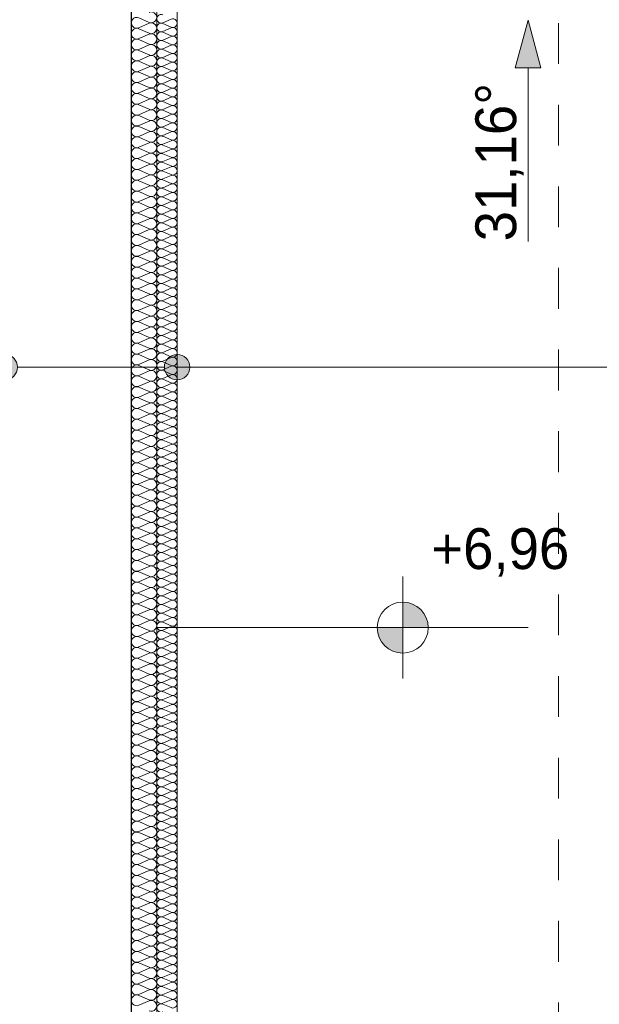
# Model space of a CAD drawing. Extents: x -440864 to -355682, y 13652 to 155872.
# Tile 77 of 179: x -415132 to -412860, y 65138 to 68998. Entities that reach past the tile are written whole.
import ezdxf

# ---------------------------------------------------------------- set-up
doc = ezdxf.new("R2010")
doc.units = 0
doc.header["$MEASUREMENT"] = 0
doc.linetypes.add('Przerywana', pattern=[320, 160, -160])
for name, color, linetype in [('#podkład', 252, 'Continuous'), ('Arch ocieplenie', 252, 'Continuous'), ('Arch opisy', 252, 'Continuous'), ('INWENT DACH', 252, 'Continuous'), ('Inwent Izolacje', 252, 'Continuous'), ('INWENT RZĘDNE', 252, 'Continuous')]:
    doc.layers.add(name, color=color, linetype=linetype)
for name, color, linetype, lineweight in [('0_Nr_Pióra__21', 252, 'Continuous', 9), ('Arch ocieplenie_Nr_Pióra__44', 252, 'Continuous', 13), ('Arch opisy_Nr_Pióra__21', 252, 'Continuous', 9), ('Arch wykończenie_Nr_Pióra__3', 252, 'Continuous', 18), ('INWENT DACH_Nr_Pióra__21', 252, 'Continuous', 9), ('Inwent Izolacje_Nr_Pióra__44', 252, 'Continuous', 13), ('INWENT OPISY_Nr_Pióra__21', 252, 'Continuous', 9), ('INWENT RZĘDNE_Nr_Pióra__21', 252, 'Continuous', 9), ('INWENT.ŚCIANY_Nr_Pióra__1', 252, 'Continuous', 25), ('INWENT.ŚCIANY_Nr_Pióra__2', 252, 'Continuous', 13)]:
    doc.layers.add(name, color=color, linetype=linetype, lineweight=lineweight)
doc.styles.add('GENERATED_STYLE_2', font='txt')

# ---------------------------------------------------------------- blocks, each defined once
blk = doc.blocks.new('Izolacja cieplna 14_186', base_point=(-414594.9, 57732.6))
at = {"layer": 'Arch ocieplenie_Nr_Pióra__44', "linetype": 'Continuous'}
for p, q in [((-414571.1, 70133.9), (-414538.8, 70148)), ((-414538.8, 70116.8), (-414571.1, 70131)), ((-414571.1, 70099.8), (-414538.8, 70114)), ((-414538.8, 70082.8), (-414571.1, 70097)), ((-414571.1, 70065.8), (-414538.8, 70080)), ((-414538.8, 70048.8), (-414571.1, 70063)), ((-414571.1, 70031.8), (-414538.8, 70045.9)), ((-414538.8, 70014.8), (-414571.1, 70028.9)), ((-414571.1, 69997.8), (-414538.8, 70011.9)), ((-414538.8, 69980.8), (-414571.1, 69994.9)), ((-414571.1, 69963.8), (-414538.8, 69977.9)), ((-414538.8, 69946.8), (-414571.1, 69960.9)), ((-414571.1, 69929.7), (-414538.8, 69943.9)), ((-414538.8, 69912.7), (-414571.1, 69926.9)), ((-414571.1, 69895.7), (-414538.8, 69909.9)), ((-414538.8, 69878.7), (-414571.1, 69892.9)), ((-414571.1, 69861.7), (-414538.8, 69875.9)), ((-414538.8, 69844.7), (-414571.1, 69858.8)), ((-414571.1, 69827.7), (-414538.8, 69841.8)), ((-414538.8, 69810.7), (-414571.1, 69824.8)), ((-414571.1, 69793.7), (-414538.8, 69807.8)), ((-414538.8, 69776.7), (-414571.1, 69790.8)), ((-414571.1, 69759.6), (-414538.8, 69773.8)), ((-414538.8, 69742.6), (-414571.1, 69756.8)), ((-414571.1, 69725.6), (-414538.8, 69739.8)), ((-414538.8, 69708.6), (-414571.1, 69722.8)), ((-414571.1, 69691.6), (-414538.8, 69705.8)), ((-414538.8, 69674.6), (-414571.1, 69688.8)), ((-414571.1, 69657.6), (-414538.8, 69671.7)), ((-414538.8, 69640.6), (-414571.1, 69654.7)), ((-414571.1, 69623.6), (-414538.8, 69637.7)), ((-414538.8, 69606.6), (-414571.1, 69620.7)), ((-414571.1, 69589.6), (-414538.8, 69603.7)), ((-414538.8, 69572.5), (-414571.1, 69586.7)), ((-414571.1, 69555.5), (-414538.8, 69569.7)), ((-414538.8, 69538.5), (-414571.1, 69552.7)), ((-414571.1, 69521.5), (-414538.8, 69535.7)), ((-414538.8, 69504.5), (-414571.1, 69518.7)), ((-414571.1, 69487.5), (-414538.8, 69501.6)), ((-414538.8, 69470.5), (-414571.1, 69484.6)), ((-414571.1, 69453.5), (-414538.8, 69467.6)), ((-414538.8, 69436.5), (-414571.1, 69450.6)), ((-414571.1, 69419.5), (-414538.8, 69433.6)), ((-414538.8, 69402.5), (-414571.1, 69416.6)), ((-414571.1, 69385.4), (-414538.8, 69399.6)), ((-414538.8, 69368.4), (-414571.1, 69382.6)), ((-414571.1, 69351.4), (-414538.8, 69365.6)), ((-414538.8, 69334.4), (-414571.1, 69348.6)), ((-414571.1, 69317.4), (-414538.8, 69331.6)), ((-414538.8, 69300.4), (-414571.1, 69314.5)), ((-414571.1, 69283.4), (-414538.8, 69297.5)), ((-414538.8, 69266.4), (-414571.1, 69280.5)), ((-414571.1, 69249.4), (-414538.8, 69263.5)), ((-414538.8, 69232.4), (-414571.1, 69246.5)), ((-414571.1, 69215.3), (-414538.8, 69229.5)), ((-414538.8, 69198.3), (-414571.1, 69212.5)), ((-414571.1, 69181.3), (-414538.8, 69195.5)), ((-414538.8, 69164.3), (-414571.1, 69178.5)), ((-414571.1, 69147.3), (-414538.8, 69161.5)), ((-414538.8, 69130.3), (-414571.1, 69144.5)), ((-414571.1, 69113.3), (-414538.8, 69127.4)), ((-414538.8, 69096.3), (-414571.1, 69110.4)), ((-414571.1, 69079.3), (-414538.8, 69093.4)), ((-414538.8, 69062.3), (-414571.1, 69076.4)), ((-414571.1, 69045.3), (-414538.8, 69059.4)), ((-414538.8, 69028.2), (-414571.1, 69042.4)), ((-414571.1, 69011.2), (-414538.8, 69025.4)), ((-414538.8, 68994.2), (-414571.1, 69008.4)), ((-414571.1, 68977.2), (-414538.8, 68991.4)), ((-414538.8, 68960.2), (-414571.1, 68974.4)), ((-414571.1, 68943.2), (-414538.8, 68957.3)), ((-414538.8, 68926.2), (-414571.1, 68940.3)), ((-414571.1, 68909.2), (-414538.8, 68923.3)), ((-414538.8, 68892.2), (-414571.1, 68906.3)), ((-414571.1, 68875.2), (-414538.8, 68889.3)), ((-414538.8, 68858.2), (-414571.1, 68872.3)), ((-414571.1, 68841.1), (-414538.8, 68855.3)), ((-414538.8, 68824.1), (-414571.1, 68838.3)), ((-414571.1, 68807.1), (-414538.8, 68821.3)), ((-414538.8, 68790.1), (-414571.1, 68804.3)), ((-414571.1, 68773.1), (-414538.8, 68787.3)), ((-414538.8, 68756.1), (-414571.1, 68770.2)), ((-414571.1, 68739.1), (-414538.8, 68753.2)), ((-414538.8, 68722.1), (-414571.1, 68736.2)), ((-414571.1, 68705.1), (-414538.8, 68719.2)), ((-414538.8, 68688.1), (-414571.1, 68702.2)), ((-414571.1, 68671), (-414538.8, 68685.2)), ((-414538.8, 68654), (-414571.1, 68668.2)), ((-414571.1, 68637), (-414538.8, 68651.2)), ((-414538.8, 68620), (-414571.1, 68634.2)), ((-414571.1, 68603), (-414538.8, 68617.2)), ((-414538.8, 68586), (-414571.1, 68600.2)), ((-414571.1, 68569), (-414538.8, 68583.1)), ((-414538.8, 68552), (-414571.1, 68566.1)), ((-414571.1, 68535), (-414538.8, 68549.1)), ((-414538.8, 68518), (-414571.1, 68532.1)), ((-414571.1, 68501), (-414538.8, 68515.1)), ((-414538.8, 68483.9), (-414571.1, 68498.1)), ((-414571.1, 68466.9), (-414538.8, 68481.1)), ((-414538.8, 68449.9), (-414571.1, 68464.1)), ((-414571.1, 68432.9), (-414538.8, 68447.1)), ((-414538.8, 68415.9), (-414571.1, 68430.1)), ((-414571.1, 68398.9), (-414538.8, 68413.1)), ((-414538.8, 68381.9), (-414571.1, 68396)), ((-414571.1, 68364.9), (-414538.8, 68379)), ((-414538.8, 68347.9), (-414571.1, 68362)), ((-414571.1, 68330.9), (-414538.8, 68345)), ((-414538.8, 68313.9), (-414571.1, 68328)), ((-414571.1, 68296.8), (-414538.8, 68311)), ((-414538.8, 68279.8), (-414571.1, 68294)), ((-414571.1, 68262.8), (-414538.8, 68277)), ((-414538.8, 68245.8), (-414571.1, 68260)), ((-414571.1, 68228.8), (-414538.8, 68243)), ((-414538.8, 68211.8), (-414571.1, 68225.9)), ((-414571.1, 68194.8), (-414538.8, 68208.9)), ((-414538.8, 68177.8), (-414571.1, 68191.9)), ((-414571.1, 68160.8), (-414538.8, 68174.9)), ((-414538.8, 68143.8), (-414571.1, 68157.9)), ((-414571.1, 68126.7), (-414538.8, 68140.9)), ((-414538.8, 68109.7), (-414571.1, 68123.9)), ((-414571.1, 68092.7), (-414538.8, 68106.9)), ((-414538.8, 68075.7), (-414571.1, 68089.9)), ((-414571.1, 68058.7), (-414538.8, 68072.9)), ((-414538.8, 68041.7), (-414571.1, 68055.9)), ((-414571.1, 68024.7), (-414538.8, 68038.8)), ((-414538.8, 68007.7), (-414571.1, 68021.8)), ((-414571.1, 67990.7), (-414538.8, 68004.8)), ((-414538.8, 67973.7), (-414571.1, 67987.8)), ((-414571.1, 67956.7), (-414538.8, 67970.8)), ((-414538.8, 67939.6), (-414571.1, 67953.8)), ((-414571.1, 67922.6), (-414538.8, 67936.8)), ((-414538.8, 67905.6), (-414571.1, 67919.8)), ((-414571.1, 67888.6), (-414538.8, 67902.8)), ((-414538.8, 67871.6), (-414571.1, 67885.8)), ((-414571.1, 67854.6), (-414538.8, 67868.8)), ((-414538.8, 67837.6), (-414571.1, 67851.7)), ((-414571.1, 67820.6), (-414538.8, 67834.7)), ((-414538.8, 67803.6), (-414571.1, 67817.7)), ((-414571.1, 67786.6), (-414538.8, 67800.7)), ((-414538.8, 67769.6), (-414571.1, 67783.7)), ((-414571.1, 67752.5), (-414538.8, 67766.7)), ((-414538.8, 67735.5), (-414571.1, 67749.7)), ((-414571.1, 67718.5), (-414538.8, 67732.7)), ((-414538.8, 67701.5), (-414571.1, 67715.7)), ((-414571.1, 67684.5), (-414538.8, 67698.7)), ((-414538.8, 67667.5), (-414571.1, 67681.6)), ((-414571.1, 67650.5), (-414538.8, 67664.6)), ((-414538.8, 67633.5), (-414571.1, 67647.6)), ((-414571.1, 67616.5), (-414538.8, 67630.6)), ((-414538.8, 67599.5), (-414571.1, 67613.6)), ((-414571.1, 67582.5), (-414538.8, 67596.6)), ((-414538.8, 67565.4), (-414571.1, 67579.6)), ((-414571.1, 67548.4), (-414538.8, 67562.6)), ((-414538.8, 67531.4), (-414571.1, 67545.6)), ((-414571.1, 67514.4), (-414538.8, 67528.6)), ((-414538.8, 67497.4), (-414571.1, 67511.6)), ((-414571.1, 67480.4), (-414538.8, 67494.5)), ((-414538.8, 67463.4), (-414571.1, 67477.5)), ((-414571.1, 67446.4), (-414538.8, 67460.5)), ((-414538.8, 67429.4), (-414571.1, 67443.5)), ((-414571.1, 67412.4), (-414538.8, 67426.5)), ((-414538.8, 67395.3), (-414571.1, 67409.5)), ((-414571.1, 67378.3), (-414538.8, 67392.5)), ((-414538.8, 67361.3), (-414571.1, 67375.5)), ((-414571.1, 67344.3), (-414538.8, 67358.5)), ((-414538.8, 67327.3), (-414571.1, 67341.5)), ((-414571.1, 67310.3), (-414538.8, 67324.5)), ((-414538.8, 67293.3), (-414571.1, 67307.4)), ((-414571.1, 67276.3), (-414538.8, 67290.4)), ((-414538.8, 67259.3), (-414571.1, 67273.4)), ((-414571.1, 67242.3), (-414538.8, 67256.4)), ((-414538.8, 67225.3), (-414571.1, 67239.4)), ((-414571.1, 67208.2), (-414538.8, 67222.4)), ((-414538.8, 67191.2), (-414571.1, 67205.4)), ((-414571.1, 67174.2), (-414538.8, 67188.4)), ((-414538.8, 67157.2), (-414571.1, 67171.4)), ((-414571.1, 67140.2), (-414538.8, 67154.4)), ((-414538.8, 67123.2), (-414571.1, 67137.4)), ((-414571.1, 67106.2), (-414538.8, 67120.3)), ((-414538.8, 67089.2), (-414571.1, 67103.3)), ((-414571.1, 67072.2), (-414538.8, 67086.3)), ((-414538.8, 67055.2), (-414571.1, 67069.3)), ((-414571.1, 67038.2), (-414538.8, 67052.3)), ((-414538.8, 67021.1), (-414571.1, 67035.3)), ((-414571.1, 67004.1), (-414538.8, 67018.3)), ((-414538.8, 66987.1), (-414571.1, 67001.3)), ((-414571.1, 66970.1), (-414538.8, 66984.3)), ((-414538.8, 66953.1), (-414571.1, 66967.3)), ((-414571.1, 66936.1), (-414538.8, 66950.2)), ((-414538.8, 66919.1), (-414571.1, 66933.2)), ((-414571.1, 66902.1), (-414538.8, 66916.2)), ((-414538.8, 66885.1), (-414571.1, 66899.2)), ((-414571.1, 66868.1), (-414538.8, 66882.2)), ((-414538.8, 66851), (-414571.1, 66865.2)), ((-414571.1, 66834), (-414538.8, 66848.2)), ((-414538.8, 66817), (-414571.1, 66831.2)), ((-414571.1, 66800), (-414538.8, 66814.2)), ((-414538.8, 66783), (-414571.1, 66797.2)), ((-414571.1, 66766), (-414538.8, 66780.2)), ((-414538.8, 66749), (-414571.1, 66763.1)), ((-414571.1, 66732), (-414538.8, 66746.1)), ((-414538.8, 66715), (-414571.1, 66729.1)), ((-414571.1, 66698), (-414538.8, 66712.1)), ((-414538.8, 66681), (-414571.1, 66695.1)), ((-414571.1, 66663.9), (-414538.8, 66678.1)), ((-414538.8, 66646.9), (-414571.1, 66661.1)), ((-414571.1, 66629.9), (-414538.8, 66644.1)), ((-414538.8, 66612.9), (-414571.1, 66627.1)), ((-414571.1, 66595.9), (-414538.8, 66610.1)), ((-414538.8, 66578.9), (-414571.1, 66593.1)), ((-414571.1, 66561.9), (-414538.8, 66576)), ((-414538.8, 66544.9), (-414571.1, 66559)), ((-414571.1, 66527.9), (-414538.8, 66542)), ((-414538.8, 66510.9), (-414571.1, 66525)), ((-414571.1, 66493.9), (-414538.8, 66508)), ((-414538.8, 66476.8), (-414571.1, 66491)), ((-414571.1, 66459.8), (-414538.8, 66474)), ((-414538.8, 66442.8), (-414571.1, 66457)), ((-414571.1, 66425.8), (-414538.8, 66440)), ((-414538.8, 66408.8), (-414571.1, 66423)), ((-414571.1, 66391.8), (-414538.8, 66405.9)), ((-414538.8, 66374.8), (-414571.1, 66388.9)), ((-414571.1, 66357.8), (-414538.8, 66371.9)), ((-414538.8, 66340.8), (-414571.1, 66354.9)), ((-414571.1, 66323.8), (-414538.8, 66337.9)), ((-414538.8, 66306.8), (-414571.1, 66320.9)), ((-414571.1, 66289.7), (-414538.8, 66303.9)), ((-414538.8, 66272.7), (-414571.1, 66286.9))]:
    blk.add_line(p, q, dxfattribs=at)
for centre, start_param, end_param in [((-414577.9, 70149.4), 4.299595, 8.266774), ((-414532, 70132.4), 1.158003, 5.125183), ((-414577.9, 70115.4), 4.299595, 8.266774), ((-414532, 70098.4), 1.158003, 5.125183), ((-414577.9, 70081.4), 4.299595, 8.266774), ((-414577.9, 70047.4), 4.299595, 8.266774), ((-414532, 70064.4), 1.158003, 5.125183), ((-414577.9, 70013.4), 4.299595, 8.266774), ((-414532, 70030.4), 1.158003, 5.125183), ((-414577.9, 69979.3), 4.299595, 8.266774), ((-414532, 69996.3), 1.158003, 5.125183), ((-414577.9, 69945.3), 4.299595, 8.266774), ((-414532, 69962.3), 1.158003, 5.125183), ((-414532, 69928.3), 1.158003, 5.125183), ((-414577.9, 69911.3), 4.299595, 8.266774), ((-414532, 69894.3), 1.158003, 5.125183), ((-414577.9, 69877.3), 4.299595, 8.266774), ((-414532, 69860.3), 1.158003, 5.125183), ((-414577.9, 69843.3), 4.299595, 8.266774), ((-414532, 69826.3), 1.158003, 5.125183), ((-414577.9, 69809.2), 4.299595, 8.266774), ((-414577.9, 69775.2), 4.299595, 8.266774), ((-414532, 69792.2), 1.158003, 5.125183), ((-414577.9, 69741.2), 4.299595, 8.266774), ((-414532, 69758.2), 1.158003, 5.125183), ((-414577.9, 69707.2), 4.299595, 8.266774), ((-414532, 69724.2), 1.158003, 5.125183), ((-414577.9, 69673.2), 4.299595, 8.266774), ((-414532, 69690.2), 1.158003, 5.125183), ((-414577.9, 69639.2), 4.299595, 8.266774), ((-414532, 69656.2), 1.158003, 5.125183), ((-414532, 69622.1), 1.158003, 5.125183), ((-414577.9, 69605.1), 4.299595, 8.266774), ((-414532, 69588.1), 1.158003, 5.125183), ((-414577.9, 69571.1), 4.299595, 8.266774), ((-414532, 69554.1), 1.158003, 5.125183), ((-414577.9, 69537.1), 4.299595, 8.266774), ((-414532, 69520.1), 1.158003, 5.125183), ((-414577.9, 69503.1), 4.299595, 8.266774), ((-414577.9, 69469.1), 4.299595, 8.266774), ((-414532, 69486.1), 1.158003, 5.125183), ((-414577.9, 69435), 4.299595, 8.266774), ((-414532, 69452), 1.158003, 5.125183), ((-414577.9, 69401), 4.299595, 8.266774), ((-414532, 69418), 1.158003, 5.125183), ((-414577.9, 69367), 4.299595, 8.266774), ((-414532, 69384), 1.158003, 5.125183), ((-414532, 69350), 1.158003, 5.125183), ((-414577.9, 69333), 4.299595, 8.266774), ((-414532, 69316), 1.158003, 5.125183), ((-414577.9, 69299), 4.299595, 8.266774), ((-414532, 69282), 1.158003, 5.125183), ((-414577.9, 69264.9), 4.299595, 8.266774), ((-414532, 69247.9), 1.158003, 5.125183), ((-414577.9, 69230.9), 4.299595, 8.266774), ((-414577.9, 69196.9), 4.299595, 8.266774), ((-414532, 69213.9), 1.158003, 5.125183), ((-414577.9, 69162.9), 4.299595, 8.266774), ((-414532, 69179.9), 1.158003, 5.125183), ((-414577.9, 69128.9), 4.299595, 8.266774), ((-414532, 69145.9), 1.158003, 5.125183), ((-414577.9, 69094.9), 4.299595, 8.266774), ((-414532, 69111.9), 1.158003, 5.125183), ((-414577.9, 69060.8), 4.299595, 8.266774), ((-414532, 69077.8), 1.158003, 5.125183), ((-414532, 69043.8), 1.158003, 5.125183), ((-414577.9, 69026.8), 4.299595, 8.266774), ((-414532, 69009.8), 1.158003, 5.125183), ((-414577.9, 68992.8), 4.299595, 8.266774), ((-414532, 68975.8), 1.158003, 5.125183), ((-414577.9, 68958.8), 4.299595, 8.266774), ((-414577.9, 68924.8), 4.299595, 8.266774), ((-414532, 68941.8), 1.158003, 5.125183), ((-414577.9, 68890.7), 4.299595, 8.266774), ((-414532, 68907.8), 1.158003, 5.125183), ((-414577.9, 68856.7), 4.299595, 8.266774), ((-414532, 68873.7), 1.158003, 5.125183), ((-414577.9, 68822.7), 4.299595, 8.266774), ((-414532, 68839.7), 1.158003, 5.125183), ((-414577.9, 68788.7), 4.299595, 8.266774), ((-414532, 68805.7), 1.158003, 5.125183), ((-414532, 68771.7), 1.158003, 5.125183), ((-414577.9, 68754.7), 4.299595, 8.266774), ((-414532, 68737.7), 1.158003, 5.125183), ((-414577.9, 68720.6), 4.299595, 8.266774), ((-414532, 68703.6), 1.158003, 5.125183), ((-414577.9, 68686.6), 4.299595, 8.266774), ((-414532, 68669.6), 1.158003, 5.125183), ((-414577.9, 68652.6), 4.299595, 8.266774), ((-414577.9, 68618.6), 4.299595, 8.266774), ((-414532, 68635.6), 1.158003, 5.125183), ((-414577.9, 68584.6), 4.299595, 8.266774), ((-414532, 68601.6), 1.158003, 5.125183), ((-414577.9, 68550.6), 4.299595, 8.266774), ((-414532, 68567.6), 1.158003, 5.125183), ((-414577.9, 68516.5), 4.299595, 8.266774), ((-414532, 68533.5), 1.158003, 5.125183), ((-414577.9, 68482.5), 4.299595, 8.266774), ((-414532, 68499.5), 1.158003, 5.125183), ((-414532, 68465.5), 1.158003, 5.125183), ((-414577.9, 68448.5), 4.299595, 8.266774), ((-414532, 68431.5), 1.158003, 5.125183), ((-414577.9, 68414.5), 4.299595, 8.266774), ((-414532, 68397.5), 1.158003, 5.125183), ((-414577.9, 68380.5), 4.299595, 8.266774), ((-414577.9, 68346.4), 4.299595, 8.266774), ((-414532, 68363.5), 1.158003, 5.125183), ((-414577.9, 68312.4), 4.299595, 8.266774), ((-414532, 68329.4), 1.158003, 5.125183), ((-414577.9, 68278.4), 4.299595, 8.266774), ((-414532, 68295.4), 1.158003, 5.125183), ((-414577.9, 68244.4), 4.299595, 8.266774), ((-414532, 68261.4), 1.158003, 5.125183), ((-414577.9, 68210.4), 4.299595, 8.266774), ((-414532, 68227.4), 1.158003, 5.125183), ((-414532, 68193.4), 1.158003, 5.125183), ((-414577.9, 68176.3), 4.299595, 8.266774), ((-414532, 68159.3), 1.158003, 5.125183), ((-414577.9, 68142.3), 4.299595, 8.266774), ((-414532, 68125.3), 1.158003, 5.125183), ((-414577.9, 68108.3), 4.299595, 8.266774), ((-414532, 68091.3), 1.158003, 5.125183), ((-414577.9, 68074.3), 4.299595, 8.266774), ((-414577.9, 68040.3), 4.299595, 8.266774), ((-414532, 68057.3), 1.158003, 5.125183), ((-414577.9, 68006.3), 4.299595, 8.266774), ((-414532, 68023.3), 1.158003, 5.125183), ((-414577.9, 67972.2), 4.299595, 8.266774), ((-414532, 67989.2), 1.158003, 5.125183), ((-414577.9, 67938.2), 4.299595, 8.266774), ((-414532, 67955.2), 1.158003, 5.125183), ((-414532, 67921.2), 1.158003, 5.125183), ((-414577.9, 67904.2), 4.299595, 8.266774), ((-414532, 67887.2), 1.158003, 5.125183), ((-414577.9, 67870.2), 4.299595, 8.266774), ((-414532, 67853.2), 1.158003, 5.125183), ((-414577.9, 67836.2), 4.299595, 8.266774), ((-414532, 67819.2), 1.158003, 5.125183), ((-414577.9, 67802.1), 4.299595, 8.266774), ((-414577.9, 67768.1), 4.299595, 8.266774), ((-414532, 67785.1), 1.158003, 5.125183), ((-414577.9, 67734.1), 4.299595, 8.266774), ((-414532, 67751.1), 1.158003, 5.125183), ((-414577.9, 67700.1), 4.299595, 8.266774), ((-414532, 67717.1), 1.158003, 5.125183), ((-414577.9, 67666.1), 4.299595, 8.266774), ((-414532, 67683.1), 1.158003, 5.125183), ((-414577.9, 67632), 4.299595, 8.266774), ((-414532, 67649.1), 1.158003, 5.125183), ((-414532, 67615), 1.158003, 5.125183), ((-414577.9, 67598), 4.299595, 8.266774), ((-414532, 67581), 1.158003, 5.125183), ((-414577.9, 67564), 4.299595, 8.266774), ((-414532, 67547), 1.158003, 5.125183), ((-414577.9, 67530), 4.299595, 8.266774), ((-414532, 67513), 1.158003, 5.125183), ((-414577.9, 67496), 4.299595, 8.266774), ((-414577.9, 67462), 4.299595, 8.266774), ((-414532, 67479), 1.158003, 5.125183), ((-414577.9, 67427.9), 4.299595, 8.266774), ((-414532, 67444.9), 1.158003, 5.125183), ((-414577.9, 67393.9), 4.299595, 8.266774), ((-414532, 67410.9), 1.158003, 5.125183), ((-414577.9, 67359.9), 4.299595, 8.266774), ((-414532, 67376.9), 1.158003, 5.125183), ((-414532, 67342.9), 1.158003, 5.125183), ((-414577.9, 67325.9), 4.299595, 8.266774), ((-414532, 67308.9), 1.158003, 5.125183), ((-414577.9, 67291.9), 4.299595, 8.266774), ((-414532, 67274.9), 1.158003, 5.125183), ((-414577.9, 67257.8), 4.299595, 8.266774), ((-414532, 67240.8), 1.158003, 5.125183), ((-414577.9, 67223.8), 4.299595, 8.266774), ((-414577.9, 67189.8), 4.299595, 8.266774), ((-414532, 67206.8), 1.158003, 5.125183), ((-414577.9, 67155.8), 4.299595, 8.266774), ((-414532, 67172.8), 1.158003, 5.125183), ((-414577.9, 67121.8), 4.299595, 8.266774), ((-414532, 67138.8), 1.158003, 5.125183), ((-414577.9, 67087.8), 4.299595, 8.266774), ((-414532, 67104.8), 1.158003, 5.125183), ((-414577.9, 67053.7), 4.299595, 8.266774), ((-414532, 67070.7), 1.158003, 5.125183), ((-414532, 67036.7), 1.158003, 5.125183), ((-414577.9, 67019.7), 4.299595, 8.266774), ((-414532, 67002.7), 1.158003, 5.125183), ((-414577.9, 66985.7), 4.299595, 8.266774), ((-414532, 66968.7), 1.158003, 5.125183), ((-414577.9, 66951.7), 4.299595, 8.266774), ((-414577.9, 66917.7), 4.299595, 8.266774), ((-414532, 66934.7), 1.158003, 5.125183), ((-414577.9, 66883.6), 4.299595, 8.266774), ((-414532, 66900.6), 1.158003, 5.125183), ((-414577.9, 66849.6), 4.299595, 8.266774), ((-414532, 66866.6), 1.158003, 5.125183), ((-414577.9, 66815.6), 4.299595, 8.266774), ((-414532, 66832.6), 1.158003, 5.125183), ((-414577.9, 66781.6), 4.299595, 8.266774), ((-414532, 66798.6), 1.158003, 5.125183), ((-414532, 66764.6), 1.158003, 5.125183), ((-414577.9, 66747.6), 4.299595, 8.266774), ((-414532, 66730.6), 1.158003, 5.125183), ((-414577.9, 66713.5), 4.299595, 8.266774), ((-414532, 66696.5), 1.158003, 5.125183), ((-414577.9, 66679.5), 4.299595, 8.266774), ((-414532, 66662.5), 1.158003, 5.125183), ((-414577.9, 66645.5), 4.299595, 8.266774), ((-414577.9, 66611.5), 4.299595, 8.266774), ((-414532, 66628.5), 1.158003, 5.125183), ((-414577.9, 66577.5), 4.299595, 8.266774), ((-414532, 66594.5), 1.158003, 5.125183), ((-414577.9, 66543.5), 4.299595, 8.266774), ((-414532, 66560.5), 1.158003, 5.125183), ((-414577.9, 66509.4), 4.299595, 8.266774), ((-414532, 66526.4), 1.158003, 5.125183), ((-414577.9, 66475.4), 4.299595, 8.266774), ((-414532, 66492.4), 1.158003, 5.125183), ((-414532, 66458.4), 1.158003, 5.125183), ((-414577.9, 66441.4), 4.299595, 8.266774), ((-414532, 66424.4), 1.158003, 5.125183), ((-414577.9, 66407.4), 4.299595, 8.266774), ((-414532, 66390.4), 1.158003, 5.125183), ((-414577.9, 66373.4), 4.299595, 8.266774), ((-414577.9, 66339.3), 4.299595, 8.266774), ((-414532, 66356.3), 1.158003, 5.125183), ((-414577.9, 66305.3), 4.299595, 8.266774), ((-414532, 66322.3), 1.158003, 5.125183), ((-414577.9, 66271.3), 4.299595, 8.266774), ((-414532, 66288.3), 1.158003, 5.125183)]:
    blk.add_ellipse(centre, major_axis=(-17, 0), ratio=0.999704, start_param=start_param, end_param=end_param, dxfattribs=at)
blk = doc.blocks.new('Izolacja cieplna 14_328', base_point=(-414694.9, 72092.6))
at = {"layer": 'Inwent Izolacje_Nr_Pióra__44', "linetype": 'Continuous'}
for p, q in [((-414665.1, 70153.3), (-414624.7, 70135.6)), ((-414624.7, 70132), (-414665.1, 70114.3)), ((-414665.1, 70110.7), (-414624.7, 70093)), ((-414624.7, 70089.4), (-414665.1, 70071.7)), ((-414665.1, 70068.2), (-414624.7, 70050.4)), ((-414624.7, 70046.9), (-414665.1, 70029.1)), ((-414665.1, 70025.6), (-414624.7, 70007.9)), ((-414624.7, 70004.3), (-414665.1, 69986.6)), ((-414665.1, 69983), (-414624.7, 69965.3)), ((-414624.7, 69961.7), (-414665.1, 69944)), ((-414665.1, 69940.4), (-414624.7, 69922.7)), ((-414624.7, 69919.1), (-414665.1, 69901.4)), ((-414665.1, 69897.8), (-414624.7, 69880.1)), ((-414624.7, 69876.5), (-414665.1, 69858.8)), ((-414665.1, 69855.2), (-414624.7, 69837.5)), ((-414624.7, 69833.9), (-414665.1, 69816.2)), ((-414665.1, 69812.7), (-414624.7, 69794.9)), ((-414624.7, 69791.4), (-414665.1, 69773.6)), ((-414665.1, 69770.1), (-414624.7, 69752.4)), ((-414624.7, 69748.8), (-414665.1, 69731.1)), ((-414665.1, 69727.5), (-414624.7, 69709.8)), ((-414624.7, 69706.2), (-414665.1, 69688.5)), ((-414665.1, 69684.9), (-414624.7, 69667.2)), ((-414624.7, 69663.6), (-414665.1, 69645.9)), ((-414665.1, 69642.3), (-414624.7, 69624.6)), ((-414624.7, 69621), (-414665.1, 69603.3)), ((-414665.1, 69599.7), (-414624.7, 69582)), ((-414624.7, 69578.5), (-414665.1, 69560.7)), ((-414665.1, 69557.2), (-414624.7, 69539.4)), ((-414624.7, 69535.9), (-414665.1, 69518.2)), ((-414665.1, 69514.6), (-414624.7, 69496.9)), ((-414624.7, 69493.3), (-414665.1, 69475.6)), ((-414665.1, 69472), (-414624.7, 69454.3)), ((-414624.7, 69450.7), (-414665.1, 69433)), ((-414665.1, 69429.4), (-414624.7, 69411.7)), ((-414624.7, 69408.1), (-414665.1, 69390.4)), ((-414665.1, 69386.8), (-414624.7, 69369.1)), ((-414624.7, 69365.5), (-414665.1, 69347.8)), ((-414665.1, 69344.2), (-414624.7, 69326.5)), ((-414624.7, 69323), (-414665.1, 69305.2)), ((-414665.1, 69301.7), (-414624.7, 69283.9)), ((-414624.7, 69280.4), (-414665.1, 69262.7)), ((-414665.1, 69259.1), (-414624.7, 69241.4)), ((-414624.7, 69237.8), (-414665.1, 69220.1)), ((-414665.1, 69216.5), (-414624.7, 69198.8)), ((-414624.7, 69195.2), (-414665.1, 69177.5)), ((-414665.1, 69173.9), (-414624.7, 69156.2)), ((-414624.7, 69152.6), (-414665.1, 69134.9)), ((-414665.1, 69131.3), (-414624.7, 69113.6)), ((-414624.7, 69110), (-414665.1, 69092.3)), ((-414665.1, 69088.8), (-414624.7, 69071)), ((-414624.7, 69067.5), (-414665.1, 69049.7)), ((-414665.1, 69046.2), (-414624.7, 69028.5)), ((-414624.7, 69024.9), (-414665.1, 69007.2)), ((-414665.1, 69003.6), (-414624.7, 68985.9)), ((-414624.7, 68982.3), (-414665.1, 68964.6)), ((-414665.1, 68961), (-414624.7, 68943.3)), ((-414624.7, 68939.7), (-414665.1, 68922)), ((-414665.1, 68918.4), (-414624.7, 68900.7)), ((-414624.7, 68897.1), (-414665.1, 68879.4)), ((-414665.1, 68875.8), (-414624.7, 68858.1)), ((-414624.7, 68854.5), (-414665.1, 68836.8)), ((-414665.1, 68833.3), (-414624.7, 68815.5)), ((-414624.7, 68812), (-414665.1, 68794.2)), ((-414665.1, 68790.7), (-414624.7, 68773)), ((-414624.7, 68769.4), (-414665.1, 68751.7)), ((-414665.1, 68748.1), (-414624.7, 68730.4)), ((-414624.7, 68726.8), (-414665.1, 68709.1)), ((-414665.1, 68705.5), (-414624.7, 68687.8)), ((-414624.7, 68684.2), (-414665.1, 68666.5)), ((-414665.1, 68662.9), (-414624.7, 68645.2)), ((-414624.7, 68641.6), (-414665.1, 68623.9)), ((-414665.1, 68620.3), (-414624.7, 68602.6)), ((-414624.7, 68599.1), (-414665.1, 68581.3)), ((-414665.1, 68577.8), (-414624.7, 68560)), ((-414624.7, 68556.5), (-414665.1, 68538.8)), ((-414665.1, 68535.2), (-414624.7, 68517.5)), ((-414624.7, 68513.9), (-414665.1, 68496.2)), ((-414665.1, 68492.6), (-414624.7, 68474.9)), ((-414624.7, 68471.3), (-414665.1, 68453.6)), ((-414665.1, 68450), (-414624.7, 68432.3)), ((-414624.7, 68428.7), (-414665.1, 68411)), ((-414665.1, 68407.4), (-414624.7, 68389.7)), ((-414624.7, 68386.1), (-414665.1, 68368.4)), ((-414665.1, 68364.8), (-414624.7, 68347.1)), ((-414624.7, 68343.6), (-414665.1, 68325.8)), ((-414665.1, 68322.3), (-414624.7, 68304.6)), ((-414624.7, 68301), (-414665.1, 68283.3)), ((-414665.1, 68279.7), (-414624.7, 68262)), ((-414624.7, 68258.4), (-414665.1, 68240.7)), ((-414665.1, 68237.1), (-414624.7, 68219.4)), ((-414624.7, 68215.8), (-414665.1, 68198.1)), ((-414665.1, 68194.5), (-414624.7, 68176.8)), ((-414624.7, 68173.2), (-414665.1, 68155.5)), ((-414665.1, 68151.9), (-414624.7, 68134.2)), ((-414624.7, 68130.6), (-414665.1, 68112.9)), ((-414665.1, 68109.4), (-414624.7, 68091.6)), ((-414624.7, 68088.1), (-414665.1, 68070.3)), ((-414665.1, 68066.8), (-414624.7, 68049.1)), ((-414624.7, 68045.5), (-414665.1, 68027.8)), ((-414665.1, 68024.2), (-414624.7, 68006.5)), ((-414624.7, 68002.9), (-414665.1, 67985.2)), ((-414665.1, 67981.6), (-414624.7, 67963.9)), ((-414624.7, 67960.3), (-414665.1, 67942.6)), ((-414665.1, 67939), (-414624.7, 67921.3)), ((-414624.7, 67917.7), (-414665.1, 67900)), ((-414665.1, 67896.4), (-414624.7, 67878.7)), ((-414624.7, 67875.1), (-414665.1, 67857.4)), ((-414665.1, 67853.9), (-414624.7, 67836.1)), ((-414624.7, 67832.6), (-414665.1, 67814.9)), ((-414665.1, 67811.3), (-414624.7, 67793.6)), ((-414624.7, 67790), (-414665.1, 67772.3)), ((-414665.1, 67768.7), (-414624.7, 67751)), ((-414624.7, 67747.4), (-414665.1, 67729.7)), ((-414665.1, 67726.1), (-414624.7, 67708.4)), ((-414624.7, 67704.8), (-414665.1, 67687.1)), ((-414665.1, 67683.5), (-414624.7, 67665.8)), ((-414624.7, 67662.2), (-414665.1, 67644.5)), ((-414665.1, 67640.9), (-414624.7, 67623.2)), ((-414624.7, 67619.7), (-414665.1, 67601.9)), ((-414665.1, 67598.4), (-414624.7, 67580.6)), ((-414624.7, 67577.1), (-414665.1, 67559.4)), ((-414665.1, 67555.8), (-414624.7, 67538.1)), ((-414624.7, 67534.5), (-414665.1, 67516.8)), ((-414665.1, 67513.2), (-414624.7, 67495.5)), ((-414624.7, 67491.9), (-414665.1, 67474.2)), ((-414665.1, 67470.6), (-414624.7, 67452.9)), ((-414624.7, 67449.3), (-414665.1, 67431.6)), ((-414665.1, 67428), (-414624.7, 67410.3)), ((-414624.7, 67406.7), (-414665.1, 67389)), ((-414665.1, 67385.4), (-414624.7, 67367.7)), ((-414624.7, 67364.2), (-414665.1, 67346.4)), ((-414665.1, 67342.9), (-414624.7, 67325.2)), ((-414624.7, 67321.6), (-414665.1, 67303.9)), ((-414665.1, 67300.3), (-414624.7, 67282.6)), ((-414624.7, 67279), (-414665.1, 67261.3)), ((-414665.1, 67257.7), (-414624.7, 67240)), ((-414624.7, 67236.4), (-414665.1, 67218.7)), ((-414665.1, 67215.1), (-414624.7, 67197.4)), ((-414624.7, 67193.8), (-414665.1, 67176.1)), ((-414665.1, 67172.5), (-414624.7, 67154.8)), ((-414624.7, 67151.2), (-414665.1, 67133.5)), ((-414665.1, 67130), (-414624.7, 67112.2)), ((-414624.7, 67108.7), (-414665.1, 67090.9)), ((-414665.1, 67087.4), (-414624.7, 67069.7)), ((-414624.7, 67066.1), (-414665.1, 67048.4)), ((-414665.1, 67044.8), (-414624.7, 67027.1)), ((-414624.7, 67023.5), (-414665.1, 67005.8)), ((-414665.1, 67002.2), (-414624.7, 66984.5)), ((-414624.7, 66980.9), (-414665.1, 66963.2)), ((-414665.1, 66959.6), (-414624.7, 66941.9)), ((-414624.7, 66938.3), (-414665.1, 66920.6)), ((-414665.1, 66917), (-414624.7, 66899.3)), ((-414624.7, 66895.7), (-414665.1, 66878)), ((-414665.1, 66874.5), (-414624.7, 66856.7)), ((-414624.7, 66853.2), (-414665.1, 66835.5)), ((-414665.1, 66831.9), (-414624.7, 66814.2)), ((-414624.7, 66810.6), (-414665.1, 66792.9)), ((-414665.1, 66789.3), (-414624.7, 66771.6)), ((-414624.7, 66768), (-414665.1, 66750.3)), ((-414665.1, 66746.7), (-414624.7, 66729)), ((-414624.7, 66725.4), (-414665.1, 66707.7)), ((-414665.1, 66704.1), (-414624.7, 66686.4)), ((-414624.7, 66682.8), (-414665.1, 66665.1)), ((-414665.1, 66661.5), (-414624.7, 66643.8)), ((-414624.7, 66640.3), (-414665.1, 66622.5)), ((-414665.1, 66619), (-414624.7, 66601.2)), ((-414624.7, 66597.7), (-414665.1, 66580)), ((-414665.1, 66576.4), (-414624.7, 66558.7)), ((-414624.7, 66555.1), (-414665.1, 66537.4)), ((-414665.1, 66533.8), (-414624.7, 66516.1)), ((-414624.7, 66512.5), (-414665.1, 66494.8)), ((-414665.1, 66491.2), (-414624.7, 66473.5)), ((-414624.7, 66469.9), (-414665.1, 66452.2)), ((-414665.1, 66448.6), (-414624.7, 66430.9)), ((-414624.7, 66427.3), (-414665.1, 66409.6)), ((-414665.1, 66406), (-414624.7, 66388.3)), ((-414624.7, 66384.8), (-414665.1, 66367)), ((-414665.1, 66363.5), (-414624.7, 66345.8)), ((-414624.7, 66342.2), (-414665.1, 66324.5)), ((-414665.1, 66320.9), (-414624.7, 66303.2)), ((-414624.7, 66299.6), (-414665.1, 66281.9))]:
    blk.add_line(p, q, dxfattribs=at)
for centre, start_param, end_param in [((-414616.2, 70155.1), 5.870392, 9.837571), ((-414673.7, 70133.8), 2.7288, 6.695979), ((-414673.7, 70091.2), 2.7288, 6.695979), ((-414616.2, 70112.5), 5.870392, 9.837571), ((-414673.7, 70048.6), 2.7288, 6.695979), ((-414616.2, 70069.9), 5.870392, 9.837571), ((-414673.7, 70006.1), 2.7288, 6.695979), ((-414616.2, 70027.4), 5.870392, 9.837571), ((-414673.7, 69963.5), 2.7288, 6.695979), ((-414616.2, 69984.8), 5.870392, 9.837571), ((-414616.2, 69942.2), 5.870392, 9.837571), ((-414673.7, 69920.9), 2.7288, 6.695979), ((-414616.2, 69899.6), 5.870392, 9.837571), ((-414673.7, 69878.3), 2.7288, 6.695979), ((-414616.2, 69857), 5.870392, 9.837571), ((-414673.7, 69835.7), 2.7288, 6.695979), ((-414616.2, 69814.4), 5.870392, 9.837571), ((-414673.7, 69793.2), 2.7288, 6.695979), ((-414616.2, 69771.9), 5.870392, 9.837571), ((-414673.7, 69750.6), 2.7288, 6.695979), ((-414673.7, 69708), 2.7288, 6.695979), ((-414616.2, 69729.3), 5.870392, 9.837571), ((-414673.7, 69665.4), 2.7288, 6.695979), ((-414616.2, 69686.7), 5.870392, 9.837571), ((-414673.7, 69622.8), 2.7288, 6.695979), ((-414616.2, 69644.1), 5.870392, 9.837571), ((-414673.7, 69580.2), 2.7288, 6.695979), ((-414616.2, 69601.5), 5.870392, 9.837571), ((-414673.7, 69537.7), 2.7288, 6.695979), ((-414616.2, 69558.9), 5.870392, 9.837571), ((-414616.2, 69516.4), 5.870392, 9.837571), ((-414673.7, 69495.1), 2.7288, 6.695979), ((-414616.2, 69473.8), 5.870392, 9.837571), ((-414673.7, 69452.5), 2.7288, 6.695979), ((-414616.2, 69431.2), 5.870392, 9.837571), ((-414673.7, 69409.9), 2.7288, 6.695979), ((-414616.2, 69388.6), 5.870392, 9.837571), ((-414673.7, 69367.3), 2.7288, 6.695979), ((-414616.2, 69346), 5.870392, 9.837571), ((-414673.7, 69324.7), 2.7288, 6.695979), ((-414673.7, 69282.2), 2.7288, 6.695979), ((-414616.2, 69303.5), 5.870392, 9.837571), ((-414673.7, 69239.6), 2.7288, 6.695979), ((-414616.2, 69260.9), 5.870392, 9.837571), ((-414673.7, 69197), 2.7288, 6.695979), ((-414616.2, 69218.3), 5.870392, 9.837571), ((-414673.7, 69154.4), 2.7288, 6.695979), ((-414616.2, 69175.7), 5.870392, 9.837571), ((-414616.2, 69133.1), 5.870392, 9.837571), ((-414673.7, 69111.8), 2.7288, 6.695979), ((-414616.2, 69090.5), 5.870392, 9.837571), ((-414673.7, 69069.2), 2.7288, 6.695979), ((-414616.2, 69048), 5.870392, 9.837571), ((-414673.7, 69026.7), 2.7288, 6.695979), ((-414616.2, 69005.4), 5.870392, 9.837571), ((-414673.7, 68984.1), 2.7288, 6.695979), ((-414616.2, 68962.8), 5.870392, 9.837571), ((-414673.7, 68941.5), 2.7288, 6.695979), ((-414616.2, 68920.2), 5.870392, 9.837571), ((-414673.7, 68898.9), 2.7288, 6.695979), ((-414673.7, 68856.3), 2.7288, 6.695979), ((-414616.2, 68877.6), 5.870392, 9.837571), ((-414673.7, 68813.8), 2.7288, 6.695979), ((-414616.2, 68835), 5.870392, 9.837571), ((-414673.7, 68771.2), 2.7288, 6.695979), ((-414616.2, 68792.5), 5.870392, 9.837571), ((-414673.7, 68728.6), 2.7288, 6.695979), ((-414616.2, 68749.9), 5.870392, 9.837571), ((-414616.2, 68707.3), 5.870392, 9.837571), ((-414673.7, 68686), 2.7288, 6.695979), ((-414616.2, 68664.7), 5.870392, 9.837571), ((-414673.7, 68643.4), 2.7288, 6.695979), ((-414616.2, 68622.1), 5.870392, 9.837571), ((-414673.7, 68600.8), 2.7288, 6.695979), ((-414616.2, 68579.5), 5.870392, 9.837571), ((-414673.7, 68558.3), 2.7288, 6.695979), ((-414616.2, 68537), 5.870392, 9.837571), ((-414673.7, 68515.7), 2.7288, 6.695979), ((-414673.7, 68473.1), 2.7288, 6.695979), ((-414616.2, 68494.4), 5.870392, 9.837571), ((-414673.7, 68430.5), 2.7288, 6.695979), ((-414616.2, 68451.8), 5.870392, 9.837571), ((-414673.7, 68387.9), 2.7288, 6.695979), ((-414616.2, 68409.2), 5.870392, 9.837571), ((-414673.7, 68345.3), 2.7288, 6.695979), ((-414616.2, 68366.6), 5.870392, 9.837571), ((-414673.7, 68302.8), 2.7288, 6.695979), ((-414616.2, 68324.1), 5.870392, 9.837571), ((-414616.2, 68281.5), 5.870392, 9.837571), ((-414673.7, 68260.2), 2.7288, 6.695979), ((-414616.2, 68238.9), 5.870392, 9.837571), ((-414673.7, 68217.6), 2.7288, 6.695979), ((-414616.2, 68196.3), 5.870392, 9.837571), ((-414673.7, 68175), 2.7288, 6.695979), ((-414616.2, 68153.7), 5.870392, 9.837571), ((-414673.7, 68132.4), 2.7288, 6.695979), ((-414616.2, 68111.1), 5.870392, 9.837571), ((-414673.7, 68089.8), 2.7288, 6.695979), ((-414673.7, 68047.3), 2.7288, 6.695979), ((-414616.2, 68068.6), 5.870392, 9.837571), ((-414673.7, 68004.7), 2.7288, 6.695979), ((-414616.2, 68026), 5.870392, 9.837571), ((-414673.7, 67962.1), 2.7288, 6.695979), ((-414616.2, 67983.4), 5.870392, 9.837571), ((-414673.7, 67919.5), 2.7288, 6.695979), ((-414616.2, 67940.8), 5.870392, 9.837571), ((-414616.2, 67898.2), 5.870392, 9.837571), ((-414673.7, 67876.9), 2.7288, 6.695979), ((-414616.2, 67855.6), 5.870392, 9.837571), ((-414673.7, 67834.4), 2.7288, 6.695979), ((-414616.2, 67813.1), 5.870392, 9.837571), ((-414673.7, 67791.8), 2.7288, 6.695979), ((-414616.2, 67770.5), 5.870392, 9.837571), ((-414673.7, 67749.2), 2.7288, 6.695979), ((-414616.2, 67727.9), 5.870392, 9.837571), ((-414673.7, 67706.6), 2.7288, 6.695979), ((-414616.2, 67685.3), 5.870392, 9.837571), ((-414673.7, 67664), 2.7288, 6.695979), ((-414673.7, 67621.4), 2.7288, 6.695979), ((-414616.2, 67642.7), 5.870392, 9.837571), ((-414673.7, 67578.9), 2.7288, 6.695979), ((-414616.2, 67600.1), 5.870392, 9.837571), ((-414673.7, 67536.3), 2.7288, 6.695979), ((-414616.2, 67557.6), 5.870392, 9.837571), ((-414673.7, 67493.7), 2.7288, 6.695979), ((-414616.2, 67515), 5.870392, 9.837571), ((-414616.2, 67472.4), 5.870392, 9.837571), ((-414673.7, 67451.1), 2.7288, 6.695979), ((-414616.2, 67429.8), 5.870392, 9.837571), ((-414673.7, 67408.5), 2.7288, 6.695979), ((-414616.2, 67387.2), 5.870392, 9.837571), ((-414673.7, 67365.9), 2.7288, 6.695979), ((-414616.2, 67344.7), 5.870392, 9.837571), ((-414673.7, 67323.4), 2.7288, 6.695979), ((-414616.2, 67302.1), 5.870392, 9.837571), ((-414673.7, 67280.8), 2.7288, 6.695979), ((-414673.7, 67238.2), 2.7288, 6.695979), ((-414616.2, 67259.5), 5.870392, 9.837571), ((-414673.7, 67195.6), 2.7288, 6.695979), ((-414616.2, 67216.9), 5.870392, 9.837571), ((-414673.7, 67153), 2.7288, 6.695979), ((-414616.2, 67174.3), 5.870392, 9.837571), ((-414673.7, 67110.4), 2.7288, 6.695979), ((-414616.2, 67131.7), 5.870392, 9.837571), ((-414673.7, 67067.9), 2.7288, 6.695979), ((-414616.2, 67089.2), 5.870392, 9.837571), ((-414616.2, 67046.6), 5.870392, 9.837571), ((-414673.7, 67025.3), 2.7288, 6.695979), ((-414616.2, 67004), 5.870392, 9.837571), ((-414673.7, 66982.7), 2.7288, 6.695979), ((-414616.2, 66961.4), 5.870392, 9.837571), ((-414673.7, 66940.1), 2.7288, 6.695979), ((-414616.2, 66918.8), 5.870392, 9.837571), ((-414673.7, 66897.5), 2.7288, 6.695979), ((-414616.2, 66876.2), 5.870392, 9.837571), ((-414673.7, 66855), 2.7288, 6.695979), ((-414673.7, 66812.4), 2.7288, 6.695979), ((-414616.2, 66833.7), 5.870392, 9.837571), ((-414673.7, 66769.8), 2.7288, 6.695979), ((-414616.2, 66791.1), 5.870392, 9.837571), ((-414673.7, 66727.2), 2.7288, 6.695979), ((-414616.2, 66748.5), 5.870392, 9.837571), ((-414673.7, 66684.6), 2.7288, 6.695979), ((-414616.2, 66705.9), 5.870392, 9.837571), ((-414616.2, 66663.3), 5.870392, 9.837571), ((-414673.7, 66642), 2.7288, 6.695979), ((-414616.2, 66620.7), 5.870392, 9.837571), ((-414673.7, 66599.5), 2.7288, 6.695979), ((-414616.2, 66578.2), 5.870392, 9.837571), ((-414673.7, 66556.9), 2.7288, 6.695979), ((-414616.2, 66535.6), 5.870392, 9.837571), ((-414673.7, 66514.3), 2.7288, 6.695979), ((-414616.2, 66493), 5.870392, 9.837571), ((-414673.7, 66471.7), 2.7288, 6.695979), ((-414616.2, 66450.4), 5.870392, 9.837571), ((-414673.7, 66429.1), 2.7288, 6.695979), ((-414673.7, 66386.5), 2.7288, 6.695979), ((-414616.2, 66407.8), 5.870392, 9.837571), ((-414673.7, 66344), 2.7288, 6.695979), ((-414616.2, 66365.3), 5.870392, 9.837571), ((-414673.7, 66301.4), 2.7288, 6.695979), ((-414616.2, 66322.7), 5.870392, 9.837571), ((-414616.2, 66280.1), 5.870392, 9.837571)]:
    blk.add_ellipse(centre, major_axis=(0, -21.3), ratio=0.998897, start_param=start_param, end_param=end_param, dxfattribs=at)
blk = doc.blocks.new('Linia_20', base_point=(-413139.4, 69277.2))
at = {"layer": 'INWENT DACH_Nr_Pióra__21', "linetype": 'Continuous'}
blk.add_hatch(color=256, dxfattribs=at).paths.add_polyline_path([(-413139.4, 70144.5), (-413089.4, 69957.9), (-413189.4, 69957.9)], flags=0)
for p, q in [((-413139.4, 70144.5), (-413189.4, 69957.9)), ((-413139.4, 70144.5), (-413089.4, 69957.9)), ((-413089.4, 69957.9), (-413189.4, 69957.9)), ((-413139.4, 69277.2), (-413139.4, 69957.9))]:
    blk.add_line(p, q, dxfattribs=at)
blk = doc.blocks.new('Koty wysokościowe_20', base_point=(-413630.6, 67762.6))
at = {"layer": 'INWENT RZĘDNE_Nr_Pióra__21', "linetype": 'Continuous'}
for points in [[(-413630.6, 67762.6), (-413530.6, 67762.6), (-413538.2, 67800.9), (-413559.9, 67833.3), (-413592.4, 67855), (-413630.6, 67862.6)], [(-413630.6, 67762.6), (-413730.6, 67762.6), (-413723, 67724.3), (-413701.3, 67691.9), (-413668.9, 67670.2), (-413630.6, 67662.6)]]:
    blk.add_hatch(color=256, dxfattribs=at).paths.add_polyline_path(points, flags=0)
for p, q in [((-413630.6, 67562.6), (-413630.6, 67962.6)), ((-413830.6, 67762.6), (-413430.6, 67762.6))]:
    blk.add_line(p, q, dxfattribs=at)
blk.add_circle((-413630.6, 67762.6), 100, dxfattribs=at)
at = {"layer": 'INWENT RZĘDNE_Nr_Pióra__21', "insert": (-413518.9, 67962.6), "char_height": 160, "attachment_point": 7, "style": 'GENERATED_STYLE_2'}
blk.add_mtext('{+6,96}', dxfattribs=at)
blk = doc.blocks.new('Linia_136', base_point=(-414514.9, 68783.8))
at = {"layer": 'Arch opisy_Nr_Pióra__21', "linetype": 'Continuous'}
blk.add_line((-414514.9, 68783.8), (-412435.1, 68783.8), dxfattribs=at)
blk.add_circle((-412135.1, 68783.8), 300, dxfattribs=at)
blk = doc.blocks.new('Linia_137', base_point=(-415190.9, 68783.8))
at = {"layer": 'Arch opisy_Nr_Pióra__21', "linetype": 'Continuous'}
for points in [[(-415140.9, 68783.8), (-415144.7, 68802.9), (-415155.6, 68819.2), (-415171.8, 68830), (-415190.9, 68833.8), (-415210.1, 68830), (-415226.3, 68819.2), (-415237.1, 68802.9), (-415240.9, 68783.8), (-415237.1, 68764.7), (-415226.3, 68748.5), (-415210.1, 68737.6), (-415190.9, 68733.8), (-415171.8, 68737.6), (-415155.6, 68748.5), (-415144.7, 68764.7)], [(-414464.9, 68783.8), (-414468.8, 68802.9), (-414479.6, 68819.2), (-414495.8, 68830), (-414514.9, 68833.8), (-414534.1, 68830), (-414550.3, 68819.2), (-414561.1, 68802.9), (-414564.9, 68783.8), (-414561.1, 68764.7), (-414550.3, 68748.5), (-414534.1, 68737.6), (-414514.9, 68733.8), (-414495.8, 68737.6), (-414479.6, 68748.5), (-414468.8, 68764.7)]]:
    blk.add_hatch(color=256, dxfattribs=at).paths.add_polyline_path(points, flags=0)
blk.add_line((-415140.9, 68783.8), (-414564.9, 68783.8), dxfattribs=at)
for centre in [(-415190.9, 68783.8), (-414514.9, 68783.8)]:
    blk.add_circle(centre, 50, dxfattribs=at)
blk = doc.blocks.new('piętro')
at = {"layer": 'Arch wykończenie_Nr_Pióra__3', "color": 252, "linetype": 'Continuous'}
blk.add_line((-414514.9, 64644.3), (-414514.9, 50084.3), dxfattribs=at)
at = {"layer": 'INWENT DACH_Nr_Pióra__21', "color": 252, "linetype": 'Continuous'}
blk.add_line((-414594.9, 60114.3), (-413139.4, 60114.3), dxfattribs=at)
at = {"layer": 'INWENT OPISY_Nr_Pióra__21', "color": 252, "linetype": 'Przerywana'}
blk.add_line((-413019.4, 49524.3), (-413019.4, 66524.3), dxfattribs=at)
at = {"layer": 'INWENT.ŚCIANY_Nr_Pióra__1', "color": 252, "linetype": 'Continuous'}
blk.add_line((-414694.9, 64444.3), (-414694.9, 50264.3), dxfattribs=at)
at = {"layer": 'INWENT.ŚCIANY_Nr_Pióra__2', "color": 252, "linetype": 'Continuous'}
blk.add_line((-414594.9, 64604.3), (-414594.9, 50164.3), dxfattribs=at)
at = {"layer": 'Arch ocieplenie', "color": 252, "linetype": 'Continuous', "lineweight": 13}
blk.add_blockref('Izolacja cieplna 14_186', (-414594.9, 50084.3), dxfattribs=at)
at = {"layer": 'Arch opisy', "color": 252, "linetype": 'Continuous'}
for name, p in [('Linia_136', (-414514.9, 61135.5)), ('Linia_137', (-415190.9, 61135.5))]:
    blk.add_blockref(name, p, dxfattribs=at)
at = {"layer": 'INWENT DACH', "color": 252, "linetype": 'Continuous'}
blk.add_blockref('Linia_20', (-413139.4, 61628.8), dxfattribs=at)
at = {"layer": 'Inwent Izolacje', "color": 252, "linetype": 'Continuous', "lineweight": 13}
blk.add_blockref('Izolacja cieplna 14_328', (-414694.9, 64444.3), dxfattribs=at)
at = {"layer": 'INWENT RZĘDNE', "color": 252}
blk.add_blockref('Koty wysokościowe_20', (-413630.6, 60114.3), dxfattribs=at)
at = {"layer": '0_Nr_Pióra__21', "color": 252, "linetype": 'Continuous', "insert": (-413156, 61628.8), "char_height": 160, "attachment_point": 7, "rotation": 90, "style": 'GENERATED_STYLE_2'}
blk.add_mtext('{31,16°}', dxfattribs=at)

msp = doc.modelspace()

# ---------------------------------------------------------------- block references
at = {"layer": '#podkład', "color": 3, "lineweight": 50}
msp.add_blockref('piętro', (0, 6500), dxfattribs=at)

doc.saveas('drawing.dxf')
